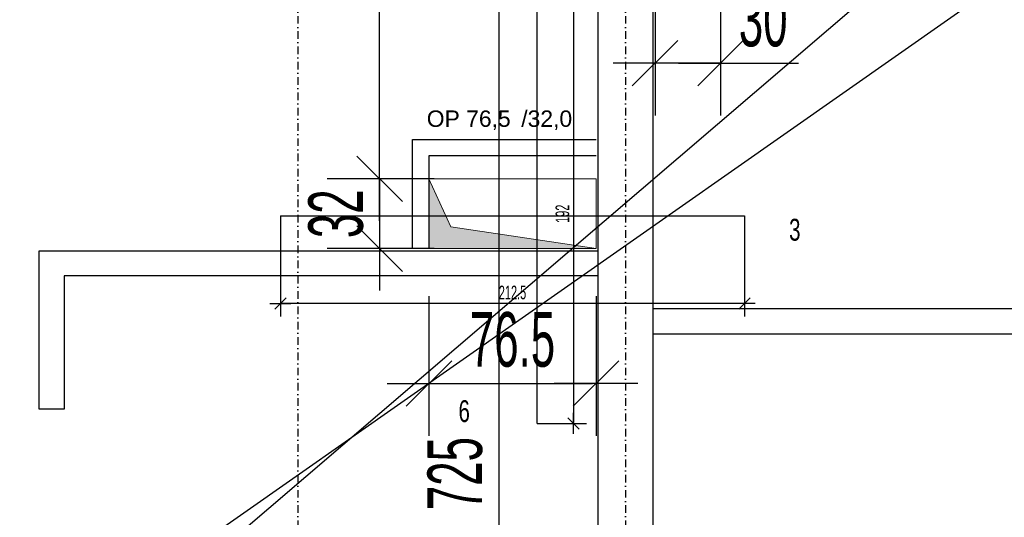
# Model space of a CAD drawing. Header units: millimetres. Extents: x -6373 to 10868, y -2819 to 2013.
# Tile 40 of 67: x 7677 to 8128, y -655 to -428. Entities that reach past the tile are written whole.
import ezdxf

# ---------------------------------------------------------------- set-up
doc = ezdxf.new("R2010")
doc.units = ezdxf.units.MM
doc.header["$LTSCALE"] = 10
doc.linetypes.add('MO', pattern=[0.7, 0.35, -0.17, 0.01, -0.17])
for name, color, linetype in [('BA_wym', 1, 'Continuous'), ('BD_osm', 1, 'MO'), ('BD_wic', 1, 'Continuous'), ('BD_wig', 3, 'Continuous'), ('BZ_txs', 2, 'Continuous')]:
    doc.layers.add(name, color=color, linetype=linetype)
doc.layers.add('Nowe_A-Przebicia_Nr_pióra__1', color=7, linetype='Continuous', lineweight=13)
doc.layers.add('Nowe_A-Przebicia_Nr_pióra__102', color=7, linetype='Continuous', lineweight=5, true_color=0xcccccc)
doc.styles.add('BIKTS', font='bikromsw.shx', dxfattribs={"width": 0.8})
doc.styles.add('BIKWYM', font='bikromsw.shx', dxfattribs={"width": 0.6})
doc.styles.add('STYL_AUTOMATYCZNY_1', font='arial.ttf')
doc.dimstyles.new('BA_KR_100_cm', dxfattribs={"dimtxt": 25, "dimasz": 1.666667, "dimexe": 24, "dimexo": 0, "dimgap": 0, "dimtad": 0, "dimdec": 1, "dimrnd": 0.5, "dimzin": 9, "dimdsep": 46, "dimtxsty": 'BIKWYM', "dimblk": 'WYM-KR', "dimcen": 0, "dimdle": 20, "dimclrd": 256, "dimclre": 256, "dimclrt": 2, "dimadec": 0, "dimazin": 0, "dimtfac": 0.033333, "dimtdec": 1, "dimtmove": 0, "dimatfit": 3, "dimldrblk": 'WYM-KR', "dimfxl": 25, "dimfxlon": 1, "dimtvp": 0.8, "dimtolj": 1, "dimarcsym": 0})
doc.dimstyles.new('BA_KR_25_cm', dxfattribs={"dimscale": 0.25, "dimtxt": 25, "dimasz": 1.666667, "dimexe": 24, "dimexo": 0, "dimgap": 0, "dimtad": 0, "dimdec": 1, "dimrnd": 0.5, "dimzin": 9, "dimdsep": 46, "dimtxsty": 'BIKWYM', "dimblk": 'WYM-KR', "dimcen": 0, "dimdle": 20, "dimclrd": 256, "dimclre": 256, "dimclrt": 7, "dimadec": 0, "dimazin": 0, "dimtfac": 0.033333, "dimtdec": 1, "dimtmove": 0, "dimatfit": 3, "dimldrblk": 'WYM-KR', "dimfxl": 1, "dimtvp": 0.8, "dimtolj": 1, "dimarcsym": 0})

# ---------------------------------------------------------------- blocks, each defined once
blk = doc.blocks.new('WYM-KR')
at = {"color": 7, "linetype": 'ByBlock'}
blk.add_line((6.24, 6.24), (-6.24, -6.24), dxfattribs=at)
at = {"linetype": 'ByBlock'}
blk.add_line((11.52, 0), (-11.52, 0), dxfattribs=at)
blk = doc.blocks.new('*D422')
at = {"layer": 'BD_wic', "lineweight": -2}
for p, q in [((7913.87, -420.53), (7936.46, -420.53)), ((7930.46, -420.95), (7930.46, -612.07)), ((7913.87, -612.48), (7936.46, -612.48))]:
    blk.add_line(p, q, dxfattribs=at)
at = {"layer": 'Defpoints', "color": 0}
for p in [(7913.87, -420.53), (7913.87, -612.48), (7930.46, -612.48)]:
    blk.add_point(p, dxfattribs=at)
at = {"layer": 'BD_wic', "lineweight": -2, "xscale": 0.4166666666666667, "yscale": 0.4166666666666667, "zscale": 0.4166666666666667}
for p, rotation in [((7930.46, -420.53), 90), ((7930.46, -612.48), 270)]:
    blk.add_blockref('WYM-KR', p, dxfattribs=dict(at, rotation=rotation))
at = {"layer": 'BD_wic', "color": 7, "insert": (7925.46, -516.51), "char_height": 6.25, "attachment_point": 5, "rotation": 90, "style": 'BIKWYM'}
blk.add_mtext('\\A1;192', dxfattribs=at)
blk = doc.blocks.new('*D423')
at = {"layer": 'BD_wic', "lineweight": -2}
for p, q in [((7796.33, -517.43), (7796.33, -563.6)), ((8008.83, -517.43), (8008.83, -563.6)), ((8008.42, -557.6), (7796.75, -557.6))]:
    blk.add_line(p, q, dxfattribs=at)
at = {"layer": 'Defpoints', "color": 0}
for p in [(7796.33, -517.43), (8008.83, -517.43), (7796.33, -557.6)]:
    blk.add_point(p, dxfattribs=at)
at = {"layer": 'BD_wic', "lineweight": -2, "xscale": 0.4166666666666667, "yscale": 0.4166666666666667, "zscale": 0.4166666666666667, "rotation": 180}
blk.add_blockref('WYM-KR', (7796.33, -557.6), dxfattribs=at)
at = {"layer": 'BD_wic', "lineweight": -2, "xscale": 0.4166666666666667, "yscale": 0.4166666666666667, "zscale": 0.4166666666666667}
blk.add_blockref('WYM-KR', (8008.83, -557.6), dxfattribs=at)
at = {"layer": 'BD_wic', "color": 7, "insert": (7902.58, -552.6), "char_height": 6.25, "attachment_point": 5, "style": 'BIKWYM'}
blk.add_mtext('\\A1;212.5', dxfattribs=at)
blk = doc.blocks.new('*D500')
at = {"layer": 'BA_wym', "lineweight": -2}
for p, q in [((6805.83, 853.02), (6756.83, 853.02)), ((6780.83, 851.35), (6780.83, -1192.32)), ((6805.83, -1193.98), (6756.83, -1193.98))]:
    blk.add_line(p, q, dxfattribs=at)
at = {"layer": 'Defpoints', "color": 0}
for p in [(7941.83, 853.02), (6780.83, -1193.98), (7251.83, -1193.98)]:
    blk.add_point(p, dxfattribs=at)
at = {"layer": 'BA_wym', "lineweight": -2, "xscale": 1.666666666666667, "yscale": 1.666666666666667, "zscale": 1.666666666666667}
for p, rotation in [((6780.83, 853.02), 90), ((6780.83, -1193.98), 270)]:
    blk.add_blockref('WYM-KR', p, dxfattribs=dict(at, rotation=rotation))
at = {"layer": 'BA_wym', "color": 2, "insert": (6760.83, -170.48), "char_height": 25, "attachment_point": 5, "rotation": 90, "style": 'BIKWYM'}
blk.add_mtext('\\A1;2047', dxfattribs=at)
blk = doc.blocks.new('*D567')
at = {"layer": 'BA_wym', "lineweight": -2}
for p, q in [((7921.32, -272.98), (7872.32, -272.98)), ((7896.32, -274.65), (7896.32, -996.32)), ((7921.32, -997.98), (7872.32, -997.98))]:
    blk.add_line(p, q, dxfattribs=at)
at = {"layer": 'Defpoints', "color": 0}
for p in [(7936.32, -272.98), (7896.32, -997.98), (7936.32, -997.98)]:
    blk.add_point(p, dxfattribs=at)
at = {"layer": 'BA_wym', "lineweight": -2, "xscale": 1.666666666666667, "yscale": 1.666666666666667, "zscale": 1.666666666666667}
for p, rotation in [((7896.32, -272.98), 90), ((7896.32, -997.98), 270)]:
    blk.add_blockref('WYM-KR', p, dxfattribs=dict(at, rotation=rotation))
at = {"layer": 'BA_wym', "color": 2, "insert": (7876.32, -635.48), "char_height": 25, "attachment_point": 5, "rotation": 90, "style": 'BIKWYM'}
blk.add_mtext('\\A1;725', dxfattribs=at)
blk = doc.blocks.new('*D587')
at = {"layer": 'BA_wym', "lineweight": -2}
for p, q in [((7841.76, -498.87), (7841.76, -497.2)), ((7866.76, -500.53), (7817.76, -500.53)), ((7841.76, -500.53), (7841.76, -532.48)), ((7866.76, -532.48), (7817.76, -532.48)), ((7841.76, -534.15), (7841.76, -535.82))]:
    blk.add_line(p, q, dxfattribs=at)
at = {"layer": 'Defpoints', "color": 0}
for p in [(7892.51, -500.53), (7841.76, -532.48), (7892.51, -532.48)]:
    blk.add_point(p, dxfattribs=at)
at = {"layer": 'BA_wym', "lineweight": -2, "xscale": 1.666666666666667, "yscale": 1.666666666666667, "zscale": 1.666666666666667}
for p, rotation in [((7841.76, -500.53), 270), ((7841.76, -532.48), 90)]:
    blk.add_blockref('WYM-KR', p, dxfattribs=dict(at, rotation=rotation))
at = {"layer": 'BA_wym', "color": 2, "insert": (7821.76, -516.51), "char_height": 25, "attachment_point": 5, "rotation": 90, "style": 'BIKWYM'}
blk.add_mtext('\\A1;32', dxfattribs=at)
blk = doc.blocks.new('*D588')
at = {"layer": 'BA_wym', "lineweight": -2}
for p, q in [((7866.76, -272.98), (7817.76, -272.98)), ((7841.76, -498.87), (7841.76, -274.65)), ((7866.76, -500.53), (7817.76, -500.53))]:
    blk.add_line(p, q, dxfattribs=at)
at = {"layer": 'Defpoints', "color": 0}
for p in [(7841.76, -272.98), (7881.76, -272.98), (7892.51, -500.53)]:
    blk.add_point(p, dxfattribs=at)
at = {"layer": 'BA_wym', "lineweight": -2, "xscale": 1.666666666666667, "yscale": 1.666666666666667, "zscale": 1.666666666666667}
for p, rotation in [((7841.76, -272.98), 90), ((7841.76, -500.53), 270)]:
    blk.add_blockref('WYM-KR', p, dxfattribs=dict(at, rotation=rotation))
at = {"layer": 'BA_wym', "color": 2, "insert": (7821.76, -337.96), "char_height": 25, "attachment_point": 5, "rotation": 90, "style": 'BIKWYM'}
blk.add_mtext('\\A1;227.5', dxfattribs=at)
blk = doc.blocks.new('*D589')
at = {"layer": 'BA_wym', "lineweight": -2}
for p, q in [((7864.33, -554.2), (7864.33, -618.2)), ((7940.83, -554.2), (7940.83, -618.2)), ((7866, -594.2), (7939.17, -594.2))]:
    blk.add_line(p, q, dxfattribs=at)
at = {"layer": 'Defpoints', "color": 0}
for p in [(7864.33, -532.48), (7940.83, -532.48), (7940.83, -594.2)]:
    blk.add_point(p, dxfattribs=at)
at = {"layer": 'BA_wym', "lineweight": -2, "xscale": 1.666666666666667, "yscale": 1.666666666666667, "zscale": 1.666666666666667, "rotation": 180}
blk.add_blockref('WYM-KR', (7864.33, -594.2), dxfattribs=at)
at = {"layer": 'BA_wym', "lineweight": -2, "xscale": 1.666666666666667, "yscale": 1.666666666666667, "zscale": 1.666666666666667}
blk.add_blockref('WYM-KR', (7940.83, -594.2), dxfattribs=at)
at = {"layer": 'BA_wym', "color": 2, "insert": (7902.58, -574.2), "char_height": 25, "attachment_point": 5, "style": 'BIKWYM'}
blk.add_mtext('\\A1;76.5', dxfattribs=at)
blk = doc.blocks.new('*D591')
at = {"layer": 'BA_wym', "lineweight": -2}
for p, q in [((7967.83, -407.54), (7967.83, -471.54)), ((7997.83, -407.54), (7997.83, -471.54)), ((7966.17, -447.54), (7964.5, -447.54)), ((7997.83, -447.54), (7967.83, -447.54)), ((7999.5, -447.54), (8033.55, -447.54))]:
    blk.add_line(p, q, dxfattribs=at)
at = {"layer": 'Defpoints', "color": 0}
for p in [(7967.83, -323.98), (7997.83, -323.98), (7967.83, -447.54)]:
    blk.add_point(p, dxfattribs=at)
at = {"layer": 'BA_wym', "lineweight": -2, "xscale": 1.666666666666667, "yscale": 1.666666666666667, "zscale": 1.666666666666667}
blk.add_blockref('WYM-KR', (7967.83, -447.54), dxfattribs=at)
at = {"layer": 'BA_wym', "lineweight": -2, "xscale": 1.666666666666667, "yscale": 1.666666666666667, "zscale": 1.666666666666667, "rotation": 180}
blk.add_blockref('WYM-KR', (7997.83, -447.54), dxfattribs=at)
at = {"layer": 'BA_wym', "color": 2, "insert": (8017.36, -427.54), "char_height": 25, "attachment_point": 5, "style": 'BIKWYM'}
blk.add_mtext('\\A1;30', dxfattribs=at)
blk = doc.blocks.new('*D641')
at = {"layer": 'BA_wym', "lineweight": -2}
for p, q in [((7080.83, -1559.44), (7080.83, -1623.44)), ((10027.83, -1559.44), (10027.83, -1623.44)), ((7082.5, -1599.44), (10026.17, -1599.44))]:
    blk.add_line(p, q, dxfattribs=at)
at = {"layer": 'Defpoints', "color": 0}
for p in [(7080.83, -95.48), (10027.83, -95.48), (10027.83, -1599.44)]:
    blk.add_point(p, dxfattribs=at)
at = {"layer": 'BA_wym', "lineweight": -2, "xscale": 1.666666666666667, "yscale": 1.666666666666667, "zscale": 1.666666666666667, "rotation": 180}
blk.add_blockref('WYM-KR', (7080.83, -1599.44), dxfattribs=at)
at = {"layer": 'BA_wym', "lineweight": -2, "xscale": 1.666666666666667, "yscale": 1.666666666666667, "zscale": 1.666666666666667}
blk.add_blockref('WYM-KR', (10027.83, -1599.44), dxfattribs=at)
at = {"layer": 'BA_wym', "color": 2, "insert": (8554.33, -1579.44), "char_height": 25, "attachment_point": 5, "style": 'BIKWYM'}
blk.add_mtext('\\A1;2947', dxfattribs=at)
blk = doc.blocks.new('*D730')
at = {"layer": 'BA_wym', "lineweight": -2}
for p, q in [((6765.83, 973.02), (6716.83, 973.02)), ((6740.83, 971.36), (6740.83, -1192.32)), ((6765.83, -1193.98), (6716.83, -1193.98))]:
    blk.add_line(p, q, dxfattribs=at)
at = {"layer": 'Defpoints', "color": 0}
for p in [(7935.83, 973.02), (6740.83, -1193.98), (7251.83, -1193.98)]:
    blk.add_point(p, dxfattribs=at)
at = {"layer": 'BA_wym', "lineweight": -2, "xscale": 1.666666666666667, "yscale": 1.666666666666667, "zscale": 1.666666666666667}
for p, rotation in [((6740.83, 973.02), 90), ((6740.83, -1193.98), 270)]:
    blk.add_blockref('WYM-KR', p, dxfattribs=dict(at, rotation=rotation))
at = {"layer": 'BA_wym', "color": 2, "insert": (6720.83, -110.48), "char_height": 25, "attachment_point": 5, "rotation": 90, "style": 'BIKWYM'}
blk.add_mtext('\\A1;2167', dxfattribs=at)

msp = doc.modelspace()

# ---------------------------------------------------------------- hatches: boundary and pattern name
at = {"layer": 'Nowe_A-Przebicia_Nr_pióra__102', "linetype": 'Continuous', "lineweight": 5, "true_color": 0xcccccc}
msp.add_hatch(color=254, dxfattribs=at).paths.add_polyline_path([(7940.83, -532.48), (7864.33, -532.48), (7864.33, -500.53), (7874.32, -522.49)])

# ---------------------------------------------------------------- linework, layer by layer
at = {"layer": 'BD_osm'}
for points in [[(7804.33, 1513.02), (7804.33, -1699.44)], [(7954.33, 1513.02), (7954.33, -1699.44)]]:
    msp.add_lwpolyline(points, dxfattribs=at)
at = {"layer": 'BD_wic', "color": 5}
for p, q in [((6144.22, -2060.46), (10867.69, 1981.8)), ((7913.87, -612.48), (7913.87, -420.53)), ((7796.33, -517.43), (8008.83, -517.43))]:
    msp.add_line(p, q, dxfattribs=at)
at = {"layer": 'BD_wic'}
for points in [[(7251.83, -1022.98), (9856.83, 802.02)], [(7966.83, -571.48), (8208.83, -571.48), (8208.83, -653.9), (8220.33, -653.9), (8220.33, -464.98), (8208.83, -464.98), (8208.83, -559.98), (7966.83, -559.98)], [(7856.83, -532.48), (7856.83, -482.48), (7940.83, -482.48)], [(7940.83, -489.98), (7864.33, -489.98), (7864.33, -532.48)], [(7941.83, -544.98), (7697.34, -544.98), (7697.34, -605.98), (7685.83, -605.98), (7685.84, -533.48), (7941.83, -533.48)]]:
    msp.add_lwpolyline(points, dxfattribs=at)
at = {"layer": 'BD_wig'}
msp.add_lwpolyline([(7874.34, -1022.98), (7874.34, -997.98), (7941.83, -997.98), (7941.83, -272.98), (7927.83, -272.98), (7927.83, -247.98), (8231.33, -247.98), (8231.33, -272.98), (7966.83, -272.98), (7966.83, -997.98), (8004.33, -997.98), (8004.33, -1022.98), (7874.34, -1022.98)], dxfattribs=at)
at = {"layer": 'Nowe_A-Przebicia_Nr_pióra__1', "color": 7, "linetype": 'Continuous', "lineweight": 13}
for p, q in [((7874.32, -522.49), (7864.33, -500.53)), ((7864.33, -500.53), (7940.83, -500.53)), ((7864.33, -532.48), (7864.33, -500.53)), ((7940.83, -500.53), (7940.83, -532.48)), ((7940.83, -532.48), (7874.32, -522.49)), ((7940.83, -532.48), (7864.33, -532.48))]:
    msp.add_line(p, q, dxfattribs=at)

# ---------------------------------------------------------------- texts
at = {"layer": 'BZ_txs', "color": 3, "char_height": 10, "width": 452.0462, "attachment_point": 1, "style": 'BIKTS'}
for s, insert in [('{\\W0.7;3}', (8029.23, -518.82)), ('{\\W0.7;6}', (7877.86, -601.87))]:
    msp.add_mtext(s, dxfattribs=dict(at, insert=insert))
at = {"layer": 'Nowe_A-Przebicia_Nr_pióra__1', "color": 7, "lineweight": 13, "style": 'STYL_AUTOMATYCZNY_1'}
for s, p in [(' /32,0', (7903.68, -476.72)), ('OP 76,5', (7863.32, -476.72))]:
    msp.add_text(s, height=7.5, dxfattribs=at).set_placement(p)

# ---------------------------------------------------------------- dimensions: what is measured, and where the dimension line sits
at = {"layer": 'BA_wym'}
for base, p1, p2, angle, override, picture, middle in [((6740.83, -1193.98), (7935.83, 973.02), (7251.83, -1193.98), 90, {"dimatfit": 1}, '*D730', (6720.83, -110.48)), ((6780.83, -1193.98), (7941.83, 853.02), (7251.83, -1193.98), 90, {"dimatfit": 1}, '*D500', (6760.83, -170.48)), ((7896.32, -997.98), (7936.32, -272.98), (7936.32, -997.98), 90, {"dimatfit": 1}, '*D567', (7876.32, -635.48)), ((7940.83, -594.2), (7864.33, -532.48), (7940.83, -532.48), 180, {"dimatfit": 1, "dimfxl": 40}, '*D589', (7902.58, -574.2))]:
    dim = msp.add_linear_dim(base=base, p1=p1, p2=p2, angle=angle, dimstyle='BA_KR_100_cm', override=override, dxfattribs=at)
    dim.commit()
    dim.dimension.update_dxf_attribs({"geometry": picture, "text_midpoint": middle})
dim = msp.add_linear_dim(base=(10027.83, -1599.44), p1=(7080.83, -95.48), p2=(10027.83, -95.48), dimstyle='BA_KR_100_cm', override={"dimatfit": 1, "dimfxl": 40}, dxfattribs=at)
dim.commit()
dim.dimension.update_dxf_attribs({"geometry": '*D641', "text_midpoint": (8554.33, -1579.44)})
for base, p1, p2, angle, override, picture, middle in [((7841.7572, -272.9837), (7892.512, -500.5322), (7881.7572, -272.9837), 90, {"dimatfit": 1}, '*D588', (7841.7572, -337.9589)), ((7967.83, -447.54), (7997.83, -323.98), (7967.83, -323.98), 180, {"dimatfit": 1, "dimfxl": 40}, '*D591', (8017.36, -447.54)), ((7841.7572, -532.4831), (7892.512, -500.5322), (7892.512, -532.4831), 90, {"dimatfit": 1}, '*D587', (7841.7572, -516.5077))]:
    dim = msp.add_linear_dim(base=base, p1=p1, p2=p2, angle=angle, dimstyle='BA_KR_100_cm', override=override, dxfattribs=at)
    dim.commit()
    dim.dimension.update_dxf_attribs({"geometry": picture, "text_midpoint": middle, "dimtype": 160})
at = {"layer": 'BD_wic', "color": 5}
dim = msp.add_linear_dim(base=(7930.4571, -612.4831), p1=(7913.8682, -420.5322), p2=(7913.8682, -612.4831), angle=90, dimstyle='BA_KR_25_cm', dxfattribs=at)
dim.commit()
dim.dimension.update_dxf_attribs({"geometry": '*D422', "text_midpoint": (7925.4571, -516.5076)})
dim = msp.add_linear_dim(base=(7796.33, -557.6), p1=(8008.83, -517.43), p2=(7796.33, -517.43), dimstyle='BA_KR_25_cm', dxfattribs=at)
dim.commit()
dim.dimension.update_dxf_attribs({"geometry": '*D423', "text_midpoint": (7902.58, -552.6)})

doc.saveas('drawing.dxf')
